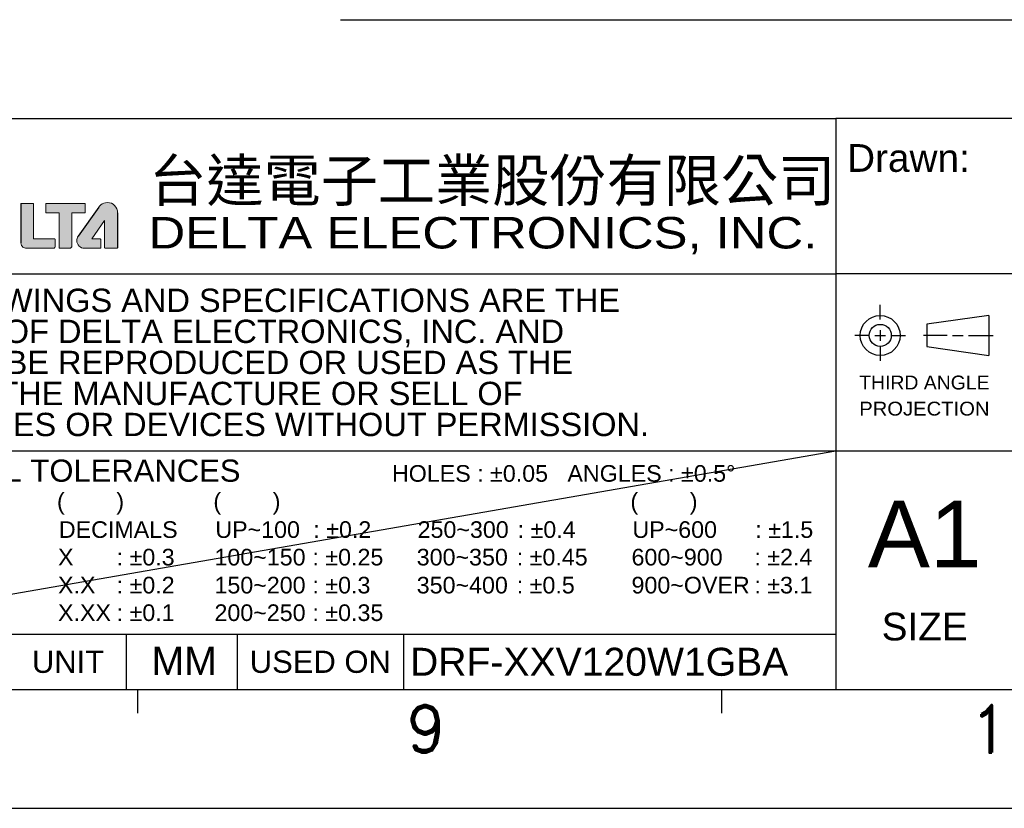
# Model space of a CAD drawing. Extents: x 210 to 1247, y 0 to 1256.
# Tile 9 of 24: x 751 to 865, y 0 to 91. Entities that reach past the tile are written whole.
import ezdxf
from ezdxf.enums import TextEntityAlignment as Align

# ---------------------------------------------------------------- set-up
doc = ezdxf.new("R2010")
doc.units = 0
doc.header["$LTSCALE"] = 0.5
doc.layers.get('0').update_dxf_attribs({"linetype": 'CONTINUOUS'})
doc.layers.add('DIM', color=2, linetype='CONTINUOUS')
doc.layers.add('PAPER', color=7, linetype='CONTINUOUS')
doc.styles.add('ARIAL', font='arial.ttf')
doc.styles.add('ROMAND', font='romand')
doc.styles.add('微軟正黑體', font='txt')

# ---------------------------------------------------------------- blocks, each defined once
blk = doc.blocks.new('A1-00')
h = blk.add_hatch(color=256)
h.dxf.hatch_style = 1
edge = h.paths.add_edge_path()
edge.add_spline(control_points=[(754.95, 65.1), (754.95, 65.05), (754.92, 64.98), (754.88, 64.92)], knot_values=[17, 17, 17, 17, 18, 18, 18, 18], degree=3, periodic=0)
edge.add_spline(control_points=[(754.88, 64.92), (754.83, 64.86), (754.78, 64.82), (754.71, 64.82)], knot_values=[16, 16, 16, 16, 17, 17, 17, 17], degree=3, periodic=0)
edge.add_spline(control_points=[(754.71, 64.82), (754.71, 64.82), (754.7, 64.82), (754.7, 64.82)], knot_values=[14, 14, 14, 14, 14.999968, 14.999968, 14.999968, 14.999968], degree=3, periodic=0)
edge.add_spline(control_points=[(754.7, 64.82), (754.7, 64.82), (751.58, 64.82), (751.58, 64.82)], knot_values=[13, 13, 13, 13, 14, 14, 14, 14], degree=3, periodic=0)
edge.add_spline(control_points=[(751.58, 64.82), (751.46, 64.82), (751.31, 64.87), (751.18, 64.97)], knot_values=[12, 12, 12, 12, 13, 13, 13, 13], degree=3, periodic=0)
edge.add_spline(control_points=[(751.18, 64.97), (751.06, 65.06), (750.96, 65.22), (750.96, 65.45)], knot_values=[11, 11, 11, 11, 12, 12, 12, 12], degree=3, periodic=0)
edge.add_line((750.96, 65.45), (750.96, 69.95))
edge.add_spline(control_points=[(750.96, 69.95), (750.96, 69.99), (750.99, 70.01), (751.02, 70.01)], knot_values=[7, 7, 7, 7, 8, 8, 8, 8], degree=3, periodic=0)
edge.add_spline(control_points=[(751.02, 70.01), (751.02, 70.01), (752.37, 70.01), (752.37, 70.01)], knot_values=[6, 6, 6, 6, 7, 7, 7, 7], degree=3, periodic=0)
edge.add_spline(control_points=[(752.37, 70.01), (752.39, 70.01), (752.4, 70.01), (752.42, 70)], knot_values=[5, 5, 5, 5, 6, 6, 6, 6], degree=3, periodic=0)
edge.add_spline(control_points=[(752.42, 70), (752.43, 69.98), (752.43, 69.97), (752.43, 69.95)], knot_values=[4, 4, 4, 4, 5, 5, 5, 5], degree=3, periodic=0)
edge.add_spline(control_points=[(752.43, 69.95), (752.43, 69.95), (752.43, 65.9), (752.43, 65.9)], knot_values=[3, 3, 3, 3, 4, 4, 4, 4], degree=3, periodic=0)
edge.add_spline(control_points=[(752.43, 65.9), (752.43, 65.9), (754.89, 65.9), (754.89, 65.9)], knot_values=[2, 2, 2, 2, 3, 3, 3, 3], degree=3, periodic=0)
edge.add_spline(control_points=[(754.89, 65.9), (754.9, 65.9), (754.92, 65.89), (754.93, 65.88)], knot_values=[1, 1, 1, 1, 2, 2, 2, 2], degree=3, periodic=0)
edge.add_spline(control_points=[(754.93, 65.88), (754.94, 65.87), (754.95, 65.85), (754.95, 65.84)], knot_values=[0, 0, 0, 0, 1, 1, 1, 1], degree=3, periodic=0)
edge.add_spline(control_points=[(754.95, 65.84), (754.95, 65.64), (754.95, 65.19), (754.95, 65.1)], knot_values=[20, 20, 20, 20, 21, 21, 21, 21], degree=3, periodic=0)
edge.add_spline(control_points=[(754.95, 65.1), (754.95, 65.1), (754.95, 65.1), (754.95, 65.1)], knot_values=[18.999928, 18.999928, 18.999928, 18.999928, 19, 19, 19, 19], degree=3, periodic=0)
h = blk.add_hatch(color=256)
h.dxf.hatch_style = 1
edge = h.paths.add_edge_path()
edge.add_spline(control_points=[(756.87, 65.12), (756.87, 65.12), (756.87, 68.9), (756.87, 68.9)], knot_values=[17, 17, 17, 17, 18, 18, 18, 18], degree=3, periodic=0)
edge.add_spline(control_points=[(756.87, 68.9), (756.87, 68.9), (756.87, 68.93), (756.87, 68.93)], knot_values=[18, 18, 18, 18, 19, 19, 19, 19], degree=3, periodic=0)
edge.add_spline(control_points=[(756.87, 68.93), (756.87, 68.93), (758.35, 68.93), (758.35, 68.93)], knot_values=[19, 19, 19, 19, 20, 20, 20, 20], degree=3, periodic=0)
edge.add_spline(control_points=[(758.35, 68.93), (758.37, 68.93), (758.38, 68.94), (758.4, 68.95)], knot_values=[20, 20, 20, 20, 21, 21, 21, 21], degree=3, periodic=0)
edge.add_spline(control_points=[(758.4, 68.95), (758.41, 68.96), (758.41, 68.98), (758.41, 69)], knot_values=[0, 0, 0, 0, 1, 1, 1, 1], degree=3, periodic=0)
edge.add_spline(control_points=[(758.41, 69), (758.41, 69), (758.41, 69.95), (758.41, 69.95)], knot_values=[1, 1, 1, 1, 2, 2, 2, 2], degree=3, periodic=0)
edge.add_spline(control_points=[(758.41, 69.95), (758.41, 69.98), (758.39, 70.01), (758.35, 70.01)], knot_values=[2, 2, 2, 2, 3, 3, 3, 3], degree=3, periodic=0)
edge.add_spline(control_points=[(758.35, 70.01), (758.35, 70.01), (753.91, 70.02), (753.91, 70.02)], knot_values=[3, 3, 3, 3, 4, 4, 4, 4], degree=3, periodic=0)
edge.add_spline(control_points=[(753.91, 70.02), (753.89, 70.02), (753.88, 70.01), (753.86, 70)], knot_values=[4, 4, 4, 4, 5, 5, 5, 5], degree=3, periodic=0)
edge.add_spline(control_points=[(753.86, 70), (753.85, 69.99), (753.85, 69.97), (753.85, 69.96)], knot_values=[5, 5, 5, 5, 6, 6, 6, 6], degree=3, periodic=0)
edge.add_spline(control_points=[(753.85, 69.96), (753.85, 69.96), (753.85, 68.99), (753.85, 68.99)], knot_values=[6, 6, 6, 6, 7, 7, 7, 7], degree=3, periodic=0)
edge.add_spline(control_points=[(753.85, 68.99), (753.85, 68.98), (753.85, 68.96), (753.86, 68.95)], knot_values=[7, 7, 7, 7, 8, 8, 8, 8], degree=3, periodic=0)
edge.add_spline(control_points=[(753.86, 68.95), (753.88, 68.94), (753.89, 68.93), (753.91, 68.93)], knot_values=[8, 8, 8, 8, 9, 9, 9, 9], degree=3, periodic=0)
edge.add_spline(control_points=[(753.91, 68.93), (753.91, 68.93), (755.41, 68.93), (755.41, 68.93)], knot_values=[9, 9, 9, 9, 10, 10, 10, 10], degree=3, periodic=0)
edge.add_spline(control_points=[(755.41, 68.93), (755.41, 68.93), (755.41, 64.9), (755.41, 64.9)], knot_values=[10, 10, 10, 10, 11, 11, 11, 11], degree=3, periodic=0)
edge.add_spline(control_points=[(755.41, 64.9), (755.41, 64.88), (755.41, 64.86), (755.43, 64.85)], knot_values=[11, 11, 11, 11, 12, 12, 12, 12], degree=3, periodic=0)
edge.add_spline(control_points=[(755.43, 64.85), (755.44, 64.84), (755.45, 64.83), (755.47, 64.83)], knot_values=[12, 12, 12, 12, 13, 13, 13, 13], degree=3, periodic=0)
edge.add_spline(control_points=[(755.47, 64.83), (755.47, 64.83), (756.6, 64.83), (756.6, 64.83)], knot_values=[13, 13, 13, 13, 14, 14, 14, 14], degree=3, periodic=0)
edge.add_spline(control_points=[(756.6, 64.83), (756.66, 64.83), (756.73, 64.85), (756.78, 64.9)], knot_values=[15, 15, 15, 15, 16, 16, 16, 16], degree=3, periodic=0)
edge.add_spline(control_points=[(756.78, 64.9), (756.83, 64.94), (756.87, 65.02), (756.87, 65.12)], knot_values=[16, 16, 16, 16, 17, 17, 17, 17], degree=3, periodic=0)
h = blk.add_hatch(color=256)
h.dxf.hatch_style = 1
edge = h.paths.add_edge_path()
edge.add_spline(control_points=[(757.6, 66.21), (757.5, 66.06), (757.44, 65.89), (757.44, 65.7)], knot_values=[4, 4, 4, 4, 5, 5, 5, 5], degree=3, periodic=0)
edge.add_spline(control_points=[(757.44, 65.7), (757.44, 65.22), (757.83, 64.82), (758.32, 64.82)], knot_values=[5, 5, 5, 5, 6, 6, 6, 6], degree=3, periodic=0)
edge.add_spline(control_points=[(758.32, 64.82), (758.32, 64.82), (760.14, 64.82), (760.14, 64.82)], knot_values=[6, 6, 6, 6, 7, 7, 7, 7], degree=3, periodic=0)
edge.add_spline(control_points=[(760.14, 64.82), (760.16, 64.82), (760.17, 64.83), (760.18, 64.84)], knot_values=[7, 7, 7, 7, 8, 8, 8, 8], degree=3, periodic=0)
edge.add_spline(control_points=[(760.18, 64.84), (760.2, 64.85), (760.2, 64.87), (760.2, 64.88)], knot_values=[8, 8, 8, 8, 9, 9, 9, 9], degree=3, periodic=0)
edge.add_spline(control_points=[(760.2, 64.88), (760.2, 64.88), (760.2, 65.84), (760.2, 65.84)], knot_values=[9, 9, 9, 9, 10, 10, 10, 10], degree=3, periodic=0)
edge.add_spline(control_points=[(760.2, 65.84), (760.2, 65.85), (760.2, 65.87), (760.18, 65.88)], knot_values=[10, 10, 10, 10, 11, 11, 11, 11], degree=3, periodic=0)
edge.add_spline(control_points=[(760.18, 65.88), (760.17, 65.89), (760.16, 65.9), (760.14, 65.9)], knot_values=[11, 11, 11, 11, 12, 12, 12, 12], degree=3, periodic=0)
edge.add_spline(control_points=[(760.14, 65.9), (760.14, 65.9), (759.18, 65.9), (759.18, 65.9)], knot_values=[12, 12, 12, 12, 13, 13, 13, 13], degree=3, periodic=0)
edge.add_spline(control_points=[(759.18, 65.9), (759.18, 65.9), (760.66, 68.03), (760.66, 68.03)], knot_values=[13, 13, 13, 13, 14, 14, 14, 14], degree=3, periodic=0)
edge.add_spline(control_points=[(760.66, 68.03), (760.66, 68.03), (760.66, 64.88), (760.66, 64.88)], knot_values=[14, 14, 14, 14, 15, 15, 15, 15], degree=3, periodic=0)
edge.add_spline(control_points=[(760.66, 64.88), (760.66, 64.87), (760.66, 64.85), (760.68, 64.84)], knot_values=[15, 15, 15, 15, 16, 16, 16, 16], degree=3, periodic=0)
edge.add_spline(control_points=[(760.68, 64.84), (760.69, 64.83), (760.7, 64.82), (760.72, 64.82)], knot_values=[16, 16, 16, 16, 17, 17, 17, 17], degree=3, periodic=0)
edge.add_spline(control_points=[(760.72, 64.82), (760.72, 64.82), (762.1, 64.82), (762.1, 64.82)], knot_values=[17, 17, 17, 17, 18, 18, 18, 18], degree=3, periodic=0)
edge.add_spline(control_points=[(762.1, 64.82), (762.11, 64.82), (762.13, 64.83), (762.14, 64.84)], knot_values=[18, 18, 18, 18, 19, 19, 19, 19], degree=3, periodic=0)
edge.add_spline(control_points=[(762.14, 64.84), (762.15, 64.85), (762.16, 64.87), (762.16, 64.88)], knot_values=[19, 19, 19, 19, 20, 20, 20, 20], degree=3, periodic=0)
edge.add_line((762.16, 64.88), (762.16, 68.93))
edge.add_spline(control_points=[(762.16, 68.93), (762.16, 69.59), (761.63, 70.12), (760.98, 70.12)], knot_values=[21, 21, 21, 21, 22, 22, 22, 22], degree=3, periodic=0)
edge.add_spline(control_points=[(760.98, 70.12), (760.69, 70.12), (760.42, 70.01), (760.22, 69.84)], knot_values=[0, 0, 0, 0, 1, 1, 1, 1], degree=3, periodic=0)
edge.add_spline(control_points=[(760.22, 69.84), (760.14, 69.78), (760.04, 69.67), (759.97, 69.57)], knot_values=[1, 1, 1, 1, 2, 2, 2, 2], degree=3, periodic=0)
edge.add_line((759.97, 69.57), (757.6, 66.21))
for p, q in [((750.96, 69.95), (750.96, 65.45)), ((759.97, 69.57), (757.6, 66.21)), ((762.16, 68.93), (762.16, 64.88))]:
    blk.add_line(p, q)
at = {"lineweight": 0}
for points in [[(751.02, 70.01), (750.99, 70.01), (750.96, 69.99), (750.96, 69.95)], [(752.37, 70.01), (752.37, 70.01), (751.02, 70.01), (751.02, 70.01)], [(752.42, 70), (752.4, 70.01), (752.39, 70.01), (752.37, 70.01)], [(752.43, 69.95), (752.43, 69.97), (752.43, 69.98), (752.42, 70)], [(752.43, 65.9), (752.43, 65.9), (752.43, 69.95), (752.43, 69.95)], [(753.86, 70), (753.85, 69.99), (753.85, 69.97), (753.85, 69.96)], [(753.85, 69.96), (753.85, 69.96), (753.85, 68.99), (753.85, 68.99)], [(753.91, 70.02), (753.89, 70.02), (753.88, 70.01), (753.86, 70)], [(758.35, 70.01), (758.35, 70.01), (753.91, 70.02), (753.91, 70.02)], [(758.41, 69.95), (758.41, 69.98), (758.39, 70.01), (758.35, 70.01)], [(758.41, 69), (758.41, 69), (758.41, 69.95), (758.41, 69.95)], [(760.22, 69.84), (760.14, 69.78), (760.04, 69.67), (759.97, 69.57)], [(760.98, 70.12), (760.69, 70.12), (760.42, 70.01), (760.22, 69.84)], [(762.16, 68.93), (762.16, 69.59), (761.63, 70.12), (760.98, 70.12)], [(753.85, 68.99), (753.85, 68.98), (753.85, 68.96), (753.86, 68.95)], [(753.86, 68.95), (753.88, 68.94), (753.89, 68.93), (753.91, 68.93)], [(753.91, 68.93), (753.91, 68.93), (755.41, 68.93), (755.41, 68.93)], [(755.41, 68.93), (755.41, 68.93), (755.41, 64.9), (755.41, 64.9)], [(756.87, 68.9), (756.87, 68.9), (756.87, 68.93), (756.87, 68.93)], [(756.87, 68.93), (756.87, 68.93), (758.35, 68.93), (758.35, 68.93)], [(756.87, 65.12), (756.87, 65.12), (756.87, 68.9), (756.87, 68.9)], [(758.35, 68.93), (758.37, 68.93), (758.38, 68.94), (758.4, 68.95)], [(758.4, 68.95), (758.41, 68.96), (758.41, 68.98), (758.41, 69)], [(759.18, 65.9), (759.18, 65.9), (760.66, 68.03), (760.66, 68.03)], [(760.66, 68.03), (760.66, 68.03), (760.66, 64.88), (760.66, 64.88)], [(750.96, 65.45), (750.96, 65.22), (751.06, 65.06), (751.18, 64.97)], [(751.18, 64.97), (751.31, 64.87), (751.46, 64.82), (751.58, 64.82)], [(754.89, 65.9), (754.89, 65.9), (752.43, 65.9), (752.43, 65.9)], [(754.88, 64.92), (754.92, 64.98), (754.95, 65.05), (754.95, 65.1)], [(754.93, 65.88), (754.92, 65.89), (754.9, 65.9), (754.89, 65.9)], [(754.95, 65.84), (754.95, 65.85), (754.94, 65.87), (754.93, 65.88)], [(754.95, 65.1), (754.95, 65.19), (754.95, 65.64), (754.95, 65.84)], [(754.95, 65.1), (754.95, 65.1), (754.95, 65.1), (754.95, 65.1)], [(754.95, 65.1), (754.95, 65.1), (754.95, 65.1), (754.95, 65.1)], [(756.78, 64.9), (756.83, 64.94), (756.87, 65.02), (756.87, 65.12)], [(760.14, 65.9), (760.14, 65.9), (759.18, 65.9), (759.18, 65.9)], [(760.18, 65.88), (760.17, 65.89), (760.16, 65.9), (760.14, 65.9)], [(760.2, 65.84), (760.2, 65.85), (760.2, 65.87), (760.18, 65.88)], [(760.2, 64.88), (760.2, 64.88), (760.2, 65.84), (760.2, 65.84)], [(751.58, 64.82), (751.58, 64.82), (754.7, 64.82), (754.7, 64.82)], [(754.7, 64.82), (754.7, 64.82), (754.71, 64.82), (754.71, 64.82)], [(754.71, 64.82), (754.78, 64.82), (754.83, 64.86), (754.88, 64.92)], [(754.71, 64.82), (754.71, 64.82), (754.71, 64.82), (754.71, 64.82)], [(755.41, 64.9), (755.41, 64.88), (755.41, 64.86), (755.43, 64.85)], [(755.43, 64.85), (755.44, 64.84), (755.45, 64.83), (755.47, 64.83)], [(755.47, 64.83), (755.47, 64.83), (756.6, 64.83), (756.6, 64.83)], [(756.6, 64.83), (756.66, 64.83), (756.73, 64.85), (756.78, 64.9)], [(756.6, 64.83), (756.6, 64.83), (756.6, 64.83), (756.6, 64.83)], [(758.32, 64.82), (758.32, 64.82), (760.14, 64.82), (760.14, 64.82)], [(760.14, 64.82), (760.16, 64.82), (760.17, 64.83), (760.18, 64.84)], [(760.18, 64.84), (760.2, 64.85), (760.2, 64.87), (760.2, 64.88)], [(760.66, 64.88), (760.66, 64.87), (760.66, 64.85), (760.68, 64.84)], [(760.68, 64.84), (760.69, 64.83), (760.7, 64.82), (760.72, 64.82)], [(760.72, 64.82), (760.72, 64.82), (762.1, 64.82), (762.1, 64.82)], [(762.1, 64.82), (762.11, 64.82), (762.13, 64.83), (762.14, 64.84)], [(762.14, 64.84), (762.15, 64.85), (762.16, 64.87), (762.16, 64.88)]]:
    blk.add_open_spline(points, degree=3, dxfattribs=at)
blk.add_open_spline([(757.6, 66.21), (757.5, 66.06), (757.44, 65.89), (757.44, 65.7), (757.44, 65.22), (757.83, 64.82), (758.32, 64.82)], degree=3, knots=[4, 4, 4, 4, 5, 5, 5, 6, 6, 6, 6], dxfattribs=at)
at = {"layer": 'PAPER', "color": 3}
for p, q in [((723.38, 79.85), (845.3, 79.85)), ((967.23, 79.85), (845.3, 79.85)), ((845.3, 79.85), (845.3, 13.75)), ((723.38, 61.88), (845.3, 61.88)), ((967.23, 61.88), (845.3, 61.88)), ((845.3, 41.35), (723.38, 41.35)), ((967.23, 41.35), (845.3, 41.35)), ((723.38, 20.17), (845.3, 20.17)), ((763.16, 20.17), (763.16, 13.75)), ((776, 20.17), (776, 13.75)), ((795.25, 20.17), (795.25, 13.75)), ((223.75, 13.75), (967.23, 13.75)), ((764.46, 13.75), (764.46, 11)), ((832.05, 13.75), (832.05, 11)), ((210, 0), (980.98, 0))]:
    blk.add_line(p, q, dxfattribs=at)
at = {"layer": 'PAPER', "color": 2}
for p, q in [((850.42, 56.59), (850.42, 58.28)), ((863, 57.04), (855.81, 56.02)), ((863, 57.04), (863, 52.42)), ((855.81, 56.02), (855.81, 53.45)), ((849.19, 54.73), (847.49, 54.73)), ((849.81, 54.73), (851.04, 54.73)), ((850.42, 55.35), (850.42, 54.12)), ((851.65, 54.73), (853.35, 54.73)), ((858.17, 54.73), (855.43, 54.73)), ((858.78, 54.73), (860.01, 54.73)), ((860.63, 54.73), (863.5, 54.73)), ((850.42, 53.5), (850.42, 51.81)), ((855.81, 53.45), (863, 52.42))]:
    blk.add_line(p, q, dxfattribs=at)
for radius in [2.31, 1.28]:
    blk.add_circle((850.42, 54.73), radius, dxfattribs=at)
for s, height, style, p in [('Drawn:', 3.209, 'ARIAL', (846.59, 73.67)), ('台達電子工業股份有限公司', 4.8514, '微軟正黑體', (765.81, 70.25)), ('DIMENSIONAL TOLERANCES', 2.5669, 'ARIAL', (726.37, 37.8)), ('HOLES : %%P0.05   ANGLES : %%P0.5%%D', 1.9252, 'ARIAL', (793.91, 37.8)), ('(        )', 1.925, 'ARIAL', (755.14, 34.58)), ('(        )', 1.925, 'ARIAL', (773.24, 34.58)), ('(        )', 1.925, 'ARIAL', (821.51, 34.58)), ('DECIMALS', 1.925, 'ARIAL', (755.36, 31.3)), ('UP~100', 1.925, 'ARIAL', (773.47, 31.3)), (': %%P0.2', 1.925, 'ARIAL', (784.81, 31.3)), ('250~300', 1.925, 'ARIAL', (796.88, 31.3)), (': %%P0.4', 1.925, 'ARIAL', (808.46, 31.3)), ('UP~600', 1.925, 'ARIAL', (821.74, 31.3)), (': %%P1.5', 1.925, 'ARIAL', (835.96, 31.3)), ('X', 1.93, 'ARIAL', (755.26, 28.11)), (': %%P0.3', 1.925, 'ARIAL', (762.05, 28.11)), ('100~150', 1.925, 'ARIAL', (773.37, 28.11)), (': %%P0.25', 1.925, 'ARIAL', (784.71, 28.11)), ('300~350', 1.925, 'ARIAL', (796.78, 28.11)), (': %%P0.45', 1.925, 'ARIAL', (808.36, 28.11)), ('600~900', 1.925, 'ARIAL', (821.64, 28.11)), (': %%P2.4', 1.925, 'ARIAL', (835.86, 28.11)), ('X.X', 1.925, 'ARIAL', (755.26, 24.87)), (': %%P0.2', 1.925, 'ARIAL', (762.05, 24.87)), ('150~200', 1.925, 'ARIAL', (773.37, 24.87)), (': %%P0.3', 1.925, 'ARIAL', (784.71, 24.87)), ('350~400', 1.925, 'ARIAL', (796.78, 24.87)), (': %%P0.5', 1.925, 'ARIAL', (808.36, 24.87)), ('900~OVER', 1.925, 'ARIAL', (821.64, 24.87)), (': %%P3.1', 1.925, 'ARIAL', (835.86, 24.87)), ('X.XX', 1.925, 'ARIAL', (755.26, 21.68)), (': %%P0.1', 1.925, 'ARIAL', (762.05, 21.68)), ('200~250', 1.925, 'ARIAL', (773.37, 21.68)), (': %%P0.35', 1.925, 'ARIAL', (784.71, 21.68))]:
    blk.add_text(s, height=height, dxfattribs=dict(at, style=style)).set_placement(p)
at = {"layer": 'PAPER', "color": 2, "style": 'ARIAL', "width": 1.154139}
blk.add_text('DELTA ELECTRONICS, INC.', height=3.645, dxfattribs=at).set_placement((765.74, 64.8), (843.14, 64.8), align=Align.FIT)
at = {"layer": 'PAPER', "color": 2, "style": 'ARIAL'}
for s, p in [('THESE DRAWINGS AND SPECIFICATIONS ARE THE', (727.23, 58.8)), ('PROPERTY OF DELTA ELECTRONICS, INC. AND', (727.23, 55.21)), ('SHALL NOT BE REPRODUCED OR USED AS THE', (727.23, 51.61)), ('BASIS FOR THE MANUFACTURE OR SELL OF', (727.23, 48.02)), ('APPARATUSES OR DEVICES WITHOUT PERMISSION.', (727.23, 44.43))]:
    blk.add_text(s, height=2.6952, dxfattribs=at).set_placement(p, align=Align.MIDDLE_LEFT)
at = {"layer": 'PAPER', "color": 2, "linetype": 'ByBlock', "style": 'ARIAL'}
for s, height, width, p, p2 in [('THIRD ANGLE', 1.6043, 1.000794, (847.99, 48.48), (863.07, 48.48)), ('PROJECTION', 1.604, 1.044018, (847.99, 45.46), (863.07, 45.46))]:
    blk.add_text(s, height=height, dxfattribs=dict(at, width=width)).set_placement(p, p2, align=Align.FIT)
at = {"layer": 'PAPER', "color": 2, "style": 'ARIAL'}
for s, height, p in [('A1', 7.701, (855.57, 27.9)), ('SIZE', 3.209, (855.57, 19.43))]:
    blk.add_text(s, height=height, dxfattribs=at).set_placement(p, align=Align.CENTER)
for s, p in [('UNIT', (756.42, 16.96)), ('USED ON', (785.62, 16.96))]:
    blk.add_text(s, height=2.567, dxfattribs=at).set_placement(p, align=Align.MIDDLE_CENTER)
at = {"layer": 'PAPER', "color": 1, "style": 'ROMAND'}
for s, p in [('9', (797.87, 9.2)), ('10', (865.46, 9.2))]:
    blk.add_text(s, height=5.5, dxfattribs=at).set_placement(p, align=Align.MIDDLE)

msp = doc.modelspace()

# ---------------------------------------------------------------- linework, layer by layer
at = {"layer": 'DIM', "linetype": 'Continuous'}
msp.add_line((787.96, 91.28), (932.11, 91.28), dxfattribs=at)
at = {"layer": 'DIM', "color": 0}
msp.add_line((845.3, 41.35), (723.38, 20.17), dxfattribs=at)

# ---------------------------------------------------------------- block references
at = {"layer": 'DIM'}
msp.add_blockref('A1-00', (0, 0), dxfattribs=at)

# ---------------------------------------------------------------- texts
at = {"color": 0, "style": 'ARIAL'}
msp.add_text('MM', height=3.242, dxfattribs=at).set_placement((769.86, 17.07), align=Align.MIDDLE)
msp.add_text('DRF-XXV120W1GBA', height=3.2417, dxfattribs=at).set_placement((796, 16.96), align=Align.MIDDLE_LEFT)

doc.saveas('drawing.dxf')
